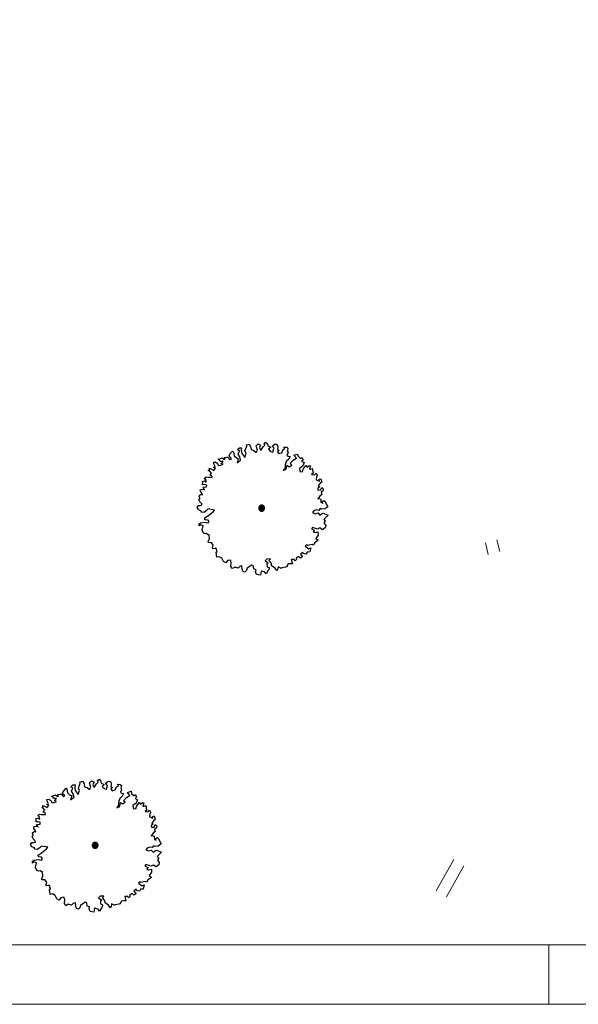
# Model space of a CAD drawing. Header units: metres. Extents: x -5203299 to 2078834, y 245743 to 5816291.
# Tile 206 of 256: x 366736 to 366759, y 5813913 to 5813954. Entities that reach past the tile are written whole.
import ezdxf

# ---------------------------------------------------------------- set-up
doc = ezdxf.new("R2010")
doc.units = ezdxf.units.M
doc.header["$LTSCALE"] = 0.5
doc.linetypes.add('ISO-02 Strichlinie', pattern=[3.81, 3.048, -0.762])
doc.layers.add('30 -34 Innenwände- 4 Türen_Fenster', color=7, linetype='Continuous', lineweight=15, true_color=0x9955ff)
for name, color, linetype, lineweight in [('70 -74 Zeichnungsblatt- 4 Plankopf Linie', 7, 'Continuous', 13), ('CS_XREF_Straßenpl-Ausstattung_Muldenzuläufe', 7, 'Continuous', 9), ('CS_XREF_Straßenpl-Bäume', 7, 'Continuous', 25)]:
    doc.layers.add(name, color=color, linetype=linetype, lineweight=lineweight)

# ---------------------------------------------------------------- blocks, each defined once
blk = doc.blocks.new('Gruppe-49')
at = {"layer": 'CS_XREF_Straßenpl-Bäume', "linetype": 'Continuous', "lineweight": 0}
blk.add_hatch(color=7, dxfattribs=at).paths.add_polyline_path([(366739.014, 5813919.138), (366739.009, 5813919.127), (366739.002, 5813919.117), (366738.995, 5813919.108), (366738.986, 5813919.099), (366738.977, 5813919.091), (366738.967, 5813919.084), (366738.956, 5813919.078), (366738.945, 5813919.073), (366738.934, 5813919.07), (366738.922, 5813919.067), (366738.91, 5813919.066), (366738.898, 5813919.066), (366738.886, 5813919.067), (366738.874, 5813919.069), (366738.862, 5813919.072), (366738.851, 5813919.076), (366738.84, 5813919.082), (366738.83, 5813919.088), (366738.821, 5813919.096), (366738.812, 5813919.104), (366738.804, 5813919.114), (366738.797, 5813919.123), (366738.792, 5813919.134), (366738.787, 5813919.145), (366738.783, 5813919.157), (366738.78, 5813919.168), (366738.779, 5813919.18), (366738.779, 5813919.192), (366738.78, 5813919.205), (366738.782, 5813919.216), (366738.785, 5813919.228), (366738.79, 5813919.239), (366738.795, 5813919.25), (366738.802, 5813919.26), (366738.809, 5813919.27), (366738.818, 5813919.278), (366738.827, 5813919.286), (366738.837, 5813919.293), (366738.847, 5813919.299), (366738.858, 5813919.304), (366738.87, 5813919.307), (366738.882, 5813919.31), (366738.894, 5813919.311), (366738.906, 5813919.312), (366738.918, 5813919.311), (366738.93, 5813919.309), (366738.941, 5813919.305), (366738.953, 5813919.301), (366738.963, 5813919.295), (366738.973, 5813919.289), (366738.983, 5813919.281), (366738.992, 5813919.273), (366738.999, 5813919.264), (366739.006, 5813919.254), (366739.012, 5813919.243), (366739.017, 5813919.232), (366739.021, 5813919.221), (366739.023, 5813919.209), (366739.025, 5813919.197), (366739.025, 5813919.185), (366739.024, 5813919.173), (366739.022, 5813919.161), (366739.019, 5813919.149)])
at = {"layer": 'CS_XREF_Straßenpl-Bäume'}
for p, q in [((366737.886, 5813921.651), (366737.972, 5813921.722)), ((366737.965, 5813921.586), (366737.886, 5813921.651)), ((366737.972, 5813921.722), (366738.059, 5813921.725)), ((366738.059, 5813921.725), (366738.043, 5813921.608)), ((366738.043, 5813921.608), (366738.067, 5813921.49)), ((366738.199, 5813921.593), (366738.272, 5813921.8)), ((366738.259, 5813921.847), (366738.376, 5813921.882)), ((366738.272, 5813921.8), (366738.259, 5813921.847)), ((366738.376, 5813921.882), (366738.437, 5813921.777)), ((366738.437, 5813921.777), (366738.461, 5813921.65)), ((366738.461, 5813921.65), (366738.57, 5813921.615)), ((366738.57, 5813921.615), (366738.671, 5813921.53)), ((366738.67, 5813921.813), (366738.755, 5813921.895)), ((366738.727, 5813921.631), (366738.67, 5813921.813)), ((366738.671, 5813921.53), (366738.727, 5813921.631)), ((366738.755, 5813921.895), (366738.856, 5813921.839)), ((366738.856, 5813921.839), (366738.811, 5813921.742)), ((366738.811, 5813921.742), (366738.864, 5813921.616)), ((366738.864, 5813921.616), (366738.966, 5813921.764)), ((366738.966, 5813921.764), (366739.032, 5813921.837)), ((366739.001, 5813921.904), (366739.067, 5813921.965)), ((366739.032, 5813921.837), (366739.001, 5813921.904)), ((366739.067, 5813921.965), (366739.146, 5813921.889)), ((366739.146, 5813921.889), (366739.16, 5813921.801)), ((366739.16, 5813921.801), (366739.278, 5813921.746)), ((366739.278, 5813921.746), (366739.193, 5813921.664)), ((366739.193, 5813921.664), (366739.276, 5813921.571)), ((366739.344, 5813921.796), (366739.469, 5813921.888)), ((366739.418, 5813921.703), (366739.344, 5813921.796)), ((366739.373, 5813921.546), (366739.415, 5813921.699)), ((366739.415, 5813921.699), (366739.418, 5813921.703)), ((366739.469, 5813921.888), (366739.558, 5813921.855)), ((366739.558, 5813921.855), (366739.573, 5813921.748)), ((366739.573, 5813921.748), (366739.564, 5813921.66)), ((366739.564, 5813921.66), (366739.637, 5813921.611)), ((366739.637, 5813921.611), (366739.568, 5813921.561)), ((366739.744, 5813921.519), (366739.8, 5813921.648)), ((366739.8, 5813921.648), (366739.878, 5813921.679)), ((366739.878, 5813921.679), (366739.835, 5813921.756)), ((366739.835, 5813921.756), (366739.952, 5813921.749)), ((366739.952, 5813921.749), (366740.004, 5813921.703)), ((366740.004, 5813921.703), (366739.988, 5813921.603)), ((366739.988, 5813921.603), (366740.011, 5813921.516)), ((366737.068, 5813921.241), (366737.174, 5813921.276)), ((366737.128, 5813921.223), (366737.068, 5813921.241)), ((366737.159, 5813921.148), (366737.128, 5813921.223)), ((366737.174, 5813921.276), (366737.244, 5813921.306)), ((366737.244, 5813921.306), (366737.303, 5813921.249)), ((366737.303, 5813921.249), (366737.362, 5813921.243)), ((366737.331, 5813921.318), (366737.427, 5813921.332)), ((366737.362, 5813921.243), (366737.331, 5813921.318)), ((366737.427, 5813921.332), (366737.487, 5813921.334)), ((366737.487, 5813921.334), (366737.528, 5813921.276)), ((366737.528, 5813921.276), (366737.578, 5813921.23)), ((366737.533, 5813921.395), (366737.597, 5813921.494)), ((366737.574, 5813921.337), (366737.533, 5813921.395)), ((366737.636, 5813921.28), (366737.574, 5813921.337)), ((366737.578, 5813921.23), (366737.636, 5813921.28)), ((366737.597, 5813921.494), (366737.682, 5813921.584)), ((366737.682, 5813921.584), (366737.714, 5813921.546)), ((366737.714, 5813921.546), (366737.739, 5813921.391)), ((366737.739, 5813921.391), (366737.83, 5813921.315)), ((366737.83, 5813921.315), (366737.919, 5813921.261)), ((366737.919, 5813921.261), (366737.865, 5813921.093)), ((366737.865, 5813921.093), (366738.017, 5813921.205)), ((366737.913, 5813921.456), (366737.965, 5813921.586)), ((366737.984, 5813921.351), (366737.913, 5813921.456)), ((366738.017, 5813921.205), (366737.984, 5813921.351)), ((366738.067, 5813921.49), (366738.189, 5813921.319)), ((366738.189, 5813921.319), (366738.242, 5813921.496)), ((366738.242, 5813921.496), (366738.199, 5813921.593)), ((366739.276, 5813921.571), (366739.373, 5813921.546)), ((366739.568, 5813921.561), (366739.621, 5813921.483)), ((366739.621, 5813921.483), (366739.744, 5813921.519)), ((366740.039, 5813921.254), (366739.935, 5813921.154)), ((366740.011, 5813921.516), (366739.963, 5813921.418)), ((366739.963, 5813921.418), (366740.016, 5813921.372)), ((366740.016, 5813921.372), (366740.092, 5813921.363)), ((366740.092, 5813921.363), (366740.039, 5813921.254)), ((366740.094, 5813921.061), (366740.225, 5813921.201)), ((366740.225, 5813921.201), (366740.358, 5813921.285)), ((366740.258, 5813921.409), (366740.412, 5813921.462)), ((366740.358, 5813921.285), (366740.258, 5813921.409)), ((366740.412, 5813921.462), (366740.435, 5813921.367)), ((366740.435, 5813921.367), (366740.537, 5813921.271)), ((366740.537, 5813921.271), (366740.592, 5813921.321)), ((366740.646, 5813921.215), (366740.578, 5813921.156)), ((366740.592, 5813921.321), (366740.646, 5813921.215)), ((366736.657, 5813920.769), (366736.712, 5813920.799)), ((366736.712, 5813920.799), (366736.71, 5813920.867)), ((366736.71, 5813920.867), (366736.799, 5813920.822)), ((366736.799, 5813920.822), (366736.888, 5813920.777)), ((366736.876, 5813920.904), (366736.943, 5813920.934)), ((366736.956, 5813920.867), (366736.876, 5813920.904)), ((366736.877, 5813921.107), (366736.964, 5813921.13)), ((366736.9, 5813921.02), (366736.877, 5813921.107)), ((366736.888, 5813920.777), (366736.956, 5813920.867)), ((366736.943, 5813920.934), (366736.9, 5813921.02)), ((366736.964, 5813921.13), (366737.046, 5813921.065)), ((366737.046, 5813921.065), (366737.088, 5813920.987)), ((366737.088, 5813920.987), (366737.176, 5813920.99)), ((366737.278, 5813921.152), (366737.159, 5813921.148)), ((366737.176, 5813920.99), (366737.282, 5813921.033)), ((366737.201, 5813921.07), (366737.278, 5813921.152)), ((366737.282, 5813921.033), (366737.201, 5813921.07)), ((366739.885, 5813920.878), (366739.81, 5813920.768)), ((366739.81, 5813920.768), (366739.935, 5813920.821)), ((366739.889, 5813921.006), (366739.885, 5813920.878)), ((366739.935, 5813921.154), (366739.889, 5813921.006)), ((366739.935, 5813920.821), (366739.969, 5813920.989)), ((366739.969, 5813920.989), (366740.05, 5813920.932)), ((366740.05, 5813920.932), (366740.164, 5813920.995)), ((366740.164, 5813920.995), (366740.094, 5813921.061)), ((366740.624, 5813920.963), (366740.491, 5813920.859)), ((366740.491, 5813920.859), (366740.504, 5813920.732)), ((366740.578, 5813921.156), (366740.679, 5813921.1)), ((366740.612, 5813920.716), (366740.64, 5813920.825)), ((366740.679, 5813921.1), (366740.624, 5813920.963)), ((366740.64, 5813920.825), (366740.75, 5813920.987)), ((366740.75, 5813920.987), (366740.812, 5813920.918)), ((366740.812, 5813920.918), (366740.898, 5813920.981)), ((366740.898, 5813920.981), (366740.946, 5813920.962)), ((366740.946, 5813920.962), (366740.911, 5813920.834)), ((366740.911, 5813920.834), (366740.971, 5813920.827)), ((366740.971, 5813920.827), (366741.038, 5813920.858)), ((366741.038, 5813920.858), (366741.04, 5813920.79)), ((366741.04, 5813920.79), (366741.043, 5813920.711)), ((366736.489, 5813920.441), (366736.567, 5813920.503)), ((366736.571, 5813920.364), (366736.489, 5813920.441)), ((366736.567, 5813920.503), (366736.646, 5813920.486)), ((366736.574, 5813920.288), (366736.571, 5813920.364)), ((366736.646, 5813920.486), (366736.723, 5813920.488)), ((366736.725, 5813920.743), (366736.657, 5813920.769)), ((366736.719, 5813920.584), (366736.796, 5813920.658)), ((366736.8, 5813920.55), (366736.719, 5813920.584)), ((366736.723, 5813920.488), (366736.822, 5813920.48)), ((366736.796, 5813920.658), (366736.725, 5813920.743)), ((366736.822, 5813920.48), (366736.8, 5813920.55)), ((366740.504, 5813920.732), (366740.612, 5813920.716)), ((366741.084, 5813920.676), (366740.998, 5813920.605)), ((366740.998, 5813920.605), (366741.126, 5813920.589)), ((366741.043, 5813920.711), (366741.084, 5813920.676)), ((366741.126, 5813920.589), (366741.192, 5813920.659)), ((366741.197, 5813920.513), (366741.19, 5813920.385)), ((366741.19, 5813920.385), (366741.33, 5813920.33)), ((366741.192, 5813920.659), (366741.243, 5813920.554)), ((366741.243, 5813920.554), (366741.197, 5813920.513)), ((366741.316, 5813920.401), (366741.387, 5813920.42)), ((366741.33, 5813920.33), (366741.316, 5813920.401)), ((366741.387, 5813920.42), (366741.428, 5813920.277)), ((366736.322, 5813919.965), (366736.409, 5813919.988)), ((366736.332, 5813919.898), (366736.322, 5813919.965)), ((366736.406, 5813920.31), (366736.493, 5813920.333)), ((366736.427, 5813920.283), (366736.406, 5813920.31)), ((366736.409, 5813919.988), (366736.506, 5813919.963)), ((366736.422, 5813920.175), (366736.427, 5813920.283)), ((366736.498, 5813920.178), (366736.422, 5813920.175)), ((366736.445, 5813920.069), (366736.589, 5813920.082)), ((366736.506, 5813919.963), (366736.445, 5813920.069)), ((366736.493, 5813920.333), (366736.574, 5813920.288)), ((366736.598, 5813920.161), (366736.498, 5813920.178)), ((366736.589, 5813920.082), (366736.598, 5813920.161)), ((366741.339, 5813920.079), (366741.253, 5813920.025)), ((366741.253, 5813920.025), (366741.264, 5813919.949)), ((366741.264, 5813919.949), (366741.383, 5813919.953)), ((366741.362, 5813920.235), (366741.278, 5813920.125)), ((366741.278, 5813920.125), (366741.339, 5813920.079)), ((366741.428, 5813920.277), (366741.362, 5813920.235)), ((366741.383, 5813919.953), (366741.427, 5813920.062)), ((366741.427, 5813920.062), (366741.488, 5813920.005)), ((366741.488, 5813920.005), (366741.48, 5813919.917)), ((366736.256, 5813919.573), (366736.303, 5813919.594)), ((366736.299, 5813919.458), (366736.256, 5813919.573)), ((366736.263, 5813919.7), (366736.337, 5813919.762)), ((366736.301, 5813919.642), (366736.263, 5813919.7)), ((366736.303, 5813919.594), (366736.301, 5813919.642)), ((366736.404, 5813919.793), (366736.332, 5813919.898)), ((366736.337, 5813919.762), (366736.416, 5813919.753)), ((366736.416, 5813919.753), (366736.404, 5813919.793)), ((366741.34, 5813919.697), (366741.256, 5813919.587)), ((366741.256, 5813919.587), (366741.284, 5813919.599)), ((366741.284, 5813919.599), (366741.384, 5813919.571)), ((366741.426, 5813919.768), (366741.34, 5813919.697)), ((366741.384, 5813919.571), (366741.389, 5813919.435)), ((366741.48, 5813919.917), (366741.394, 5813919.854)), ((366741.394, 5813919.854), (366741.426, 5813919.768)), ((366736.191, 5813919.22), (366736.245, 5813919.301)), ((366736.243, 5813919.122), (366736.191, 5813919.22)), ((366736.36, 5813919.078), (366736.243, 5813919.122)), ((366736.245, 5813919.301), (366736.313, 5813919.303)), ((366736.39, 5813919.373), (366736.299, 5813919.458)), ((366736.313, 5813919.303), (366736.391, 5813919.325)), ((366736.391, 5813919.325), (366736.39, 5813919.373)), ((366736.652, 5813919.156), (366736.575, 5813919.077)), ((366736.917, 5813919.108), (366736.652, 5813919.156)), ((366741.358, 5813919.171), (366741.304, 5813919.09)), ((366741.419, 5813919.142), (366741.358, 5813919.171)), ((366741.389, 5813919.435), (366741.469, 5813919.399)), ((366741.554, 5813919.158), (366741.419, 5813919.142)), ((366741.447, 5813919.466), (366741.513, 5813919.516)), ((366741.469, 5813919.399), (366741.447, 5813919.466)), ((366741.513, 5813919.516), (366741.554, 5813919.489)), ((366741.554, 5813919.489), (366741.678, 5813919.25)), ((366741.678, 5813919.25), (366741.554, 5813919.158)), ((366736.354, 5813919.021), (366736.36, 5813919.078)), ((366736.47, 5813919.014), (366736.354, 5813919.021)), ((366736.575, 5813919.077), (366736.47, 5813919.014)), ((366736.509, 5813918.781), (366736.631, 5813918.853)), ((366736.52, 5813918.705), (366736.509, 5813918.781)), ((366736.656, 5813918.689), (366736.52, 5813918.705)), ((366736.631, 5813918.853), (366736.86, 5813919.039)), ((366736.86, 5813919.039), (366736.917, 5813919.108)), ((366741.09, 5813919.075), (366741.033, 5813919.002)), ((366741.033, 5813919.002), (366741.142, 5813918.957)), ((366741.185, 5813919.115), (366741.09, 5813919.075)), ((366741.142, 5813918.957), (366741.257, 5813918.99)), ((366741.304, 5813919.09), (366741.185, 5813919.115)), ((366741.257, 5813918.99), (366741.339, 5813918.896)), ((366741.339, 5813918.896), (366741.397, 5813918.938)), ((366741.397, 5813918.938), (366741.483, 5813918.98)), ((366741.483, 5813918.98), (366741.69, 5813918.897)), ((366741.597, 5813918.798), (366741.512, 5813918.715)), ((366741.512, 5813918.715), (366741.571, 5813918.65)), ((366741.69, 5813918.897), (366741.597, 5813918.798)), ((366736.271, 5813918.529), (366736.338, 5813918.571)), ((366736.274, 5813918.442), (366736.271, 5813918.529)), ((366736.332, 5813918.492), (366736.274, 5813918.442)), ((366736.441, 5813918.447), (366736.332, 5813918.492)), ((366736.338, 5813918.571), (366736.515, 5813918.597)), ((366736.399, 5813918.259), (366736.441, 5813918.447)), ((366736.515, 5813918.597), (366736.652, 5813918.57)), ((366736.652, 5813918.57), (366736.698, 5813918.631)), ((366736.698, 5813918.631), (366736.656, 5813918.689)), ((366741.034, 5813918.377), (366740.988, 5813918.319)), ((366740.988, 5813918.319), (366741.126, 5813918.255)), ((366741.123, 5813918.351), (366741.034, 5813918.377)), ((366741.243, 5813918.307), (366741.123, 5813918.351)), ((366741.349, 5813918.359), (366741.243, 5813918.307)), ((366741.459, 5813918.284), (366741.349, 5813918.359)), ((366741.572, 5813918.367), (366741.459, 5813918.284)), ((366741.571, 5813918.65), (366741.517, 5813918.58)), ((366741.517, 5813918.58), (366741.597, 5813918.467)), ((366741.597, 5813918.467), (366741.572, 5813918.367)), ((366736.46, 5813918.134), (366736.399, 5813918.259)), ((366736.54, 5813918.108), (366736.46, 5813918.134)), ((366736.588, 5813918.118), (366736.54, 5813918.108)), ((366736.657, 5813918.073), (366736.588, 5813918.118)), ((366736.689, 5813918.074), (366736.657, 5813918.073)), ((366736.658, 5813917.801), (366736.703, 5813917.899)), ((366736.703, 5813917.899), (366736.689, 5813918.074)), ((366741.126, 5813918.255), (366741.069, 5813918.194)), ((366741.069, 5813918.194), (366741.14, 5813918.165)), ((366741.14, 5813918.165), (366741.264, 5813918.189)), ((366741.269, 5813918.054), (366741.177, 5813917.915)), ((366741.177, 5813917.915), (366741.276, 5813917.839)), ((366741.264, 5813918.189), (366741.269, 5813918.054)), ((366736.66, 5813917.742), (366736.658, 5813917.801)), ((366736.76, 5813917.734), (366736.66, 5813917.742)), ((366736.796, 5813917.746), (366736.76, 5813917.734)), ((366736.868, 5813917.63), (366736.796, 5813917.746)), ((366736.835, 5813917.521), (366736.868, 5813917.63)), ((366736.835, 5813917.513), (366736.835, 5813917.521)), ((366736.856, 5813917.485), (366736.835, 5813917.513)), ((366736.932, 5813917.496), (366736.856, 5813917.485)), ((366736.991, 5813917.498), (366736.932, 5813917.496)), ((366737.024, 5813917.352), (366736.991, 5813917.498)), ((366740.795, 5813917.656), (366740.729, 5813917.597)), ((366740.729, 5813917.597), (366740.88, 5813917.483)), ((366740.825, 5813917.628), (366740.795, 5813917.656)), ((366740.892, 5813917.642), (366740.825, 5813917.628)), ((366740.88, 5813917.483), (366740.967, 5813917.526)), ((366741.019, 5813917.663), (366740.892, 5813917.642)), ((366740.967, 5813917.526), (366740.922, 5813917.349)), ((366741.079, 5813917.637), (366741.019, 5813917.663)), ((366741.115, 5813917.737), (366741.079, 5813917.637)), ((366741.19, 5813917.777), (366741.115, 5813917.737)), ((366741.276, 5813917.839), (366741.19, 5813917.777)), ((366736.985, 5813917.343), (366737.024, 5813917.352)), ((366737.012, 5813917.128), (366736.985, 5813917.343)), ((366737.11, 5813917.152), (366737.012, 5813917.128)), ((366737.22, 5813917.087), (366737.11, 5813917.152)), ((366737.293, 5813916.943), (366737.22, 5813917.087)), ((366739.115, 5813917.053), (366739.041, 5813916.982)), ((366739.273, 5813917.058), (366739.115, 5813917.053)), ((366739.205, 5813916.988), (366739.273, 5813917.058)), ((366740.461, 5813917.166), (366740.345, 5813917.086)), ((366740.345, 5813917.086), (366740.358, 5813917.027)), ((366740.531, 5813917.092), (366740.461, 5813917.166)), ((366740.606, 5813917.151), (366740.531, 5813917.092)), ((366740.619, 5813917.347), (366740.534, 5813917.256)), ((366740.534, 5813917.256), (366740.605, 5813917.163)), ((366740.605, 5813917.163), (366740.606, 5813917.151)), ((366740.652, 5813917.28), (366740.619, 5813917.347)), ((366740.761, 5813917.256), (366740.652, 5813917.28)), ((366740.806, 5813917.345), (366740.761, 5813917.256)), ((366740.922, 5813917.349), (366740.806, 5813917.345)), ((366737.394, 5813916.887), (366737.293, 5813916.943)), ((366737.467, 5813916.988), (366737.394, 5813916.887)), ((366737.585, 5813917.012), (366737.467, 5813916.988)), ((366737.625, 5813916.906), (366737.585, 5813917.012)), ((366737.611, 5813916.739), (366737.625, 5813916.906)), ((366737.674, 5813916.653), (366737.611, 5813916.739)), ((366737.77, 5813916.716), (366737.674, 5813916.653)), ((366737.908, 5813916.669), (366737.77, 5813916.716)), ((366737.993, 5813916.76), (366737.908, 5813916.669)), ((366738.071, 5813916.774), (366737.993, 5813916.76)), ((366738.085, 5813916.619), (366738.071, 5813916.774)), ((366738.29, 5813916.663), (366738.262, 5813916.565)), ((366738.423, 5813916.755), (366738.29, 5813916.663)), ((366738.481, 5813916.796), (366738.423, 5813916.755)), ((366738.55, 5813916.779), (366738.481, 5813916.796)), ((366738.574, 5813916.635), (366738.55, 5813916.779)), ((366738.663, 5813916.599), (366738.574, 5813916.635)), ((366739.041, 5813916.982), (366739.18, 5813916.888)), ((366739.18, 5813916.888), (366739.122, 5813916.849)), ((366739.122, 5813916.849), (366739.126, 5813916.73)), ((366739.126, 5813916.73), (366739.215, 5813916.694)), ((366739.215, 5813916.694), (366739.201, 5813916.597)), ((366739.316, 5813916.864), (366739.205, 5813916.988)), ((366739.32, 5813916.768), (366739.316, 5813916.864)), ((366739.47, 5813916.674), (366739.32, 5813916.768)), ((366739.533, 5813916.569), (366739.47, 5813916.674)), ((366739.596, 5813916.727), (366739.571, 5813916.618)), ((366739.705, 5813916.674), (366739.596, 5813916.727)), ((366739.725, 5813916.655), (366739.705, 5813916.674)), ((366739.744, 5813916.684), (366739.725, 5813916.655)), ((366739.899, 5813916.717), (366739.744, 5813916.684)), ((366739.946, 5813916.73), (366739.899, 5813916.717)), ((366739.984, 5813916.791), (366739.946, 5813916.73)), ((366740.002, 5813916.848), (366739.984, 5813916.791)), ((366740.101, 5813916.851), (366740.002, 5813916.848)), ((366740.197, 5813916.855), (366740.101, 5813916.851)), ((366740.27, 5813917.032), (366740.143, 5813917.039)), ((366740.143, 5813917.039), (366740.197, 5813916.855)), ((366740.3, 5813916.977), (366740.27, 5813917.032)), ((366740.358, 5813917.027), (366740.3, 5813916.977)), ((366738.116, 5813916.532), (366738.085, 5813916.619)), ((366738.197, 5813916.504), (366738.116, 5813916.532)), ((366738.262, 5813916.565), (366738.197, 5813916.504)), ((366738.646, 5813916.53), (366738.663, 5813916.599)), ((366738.69, 5813916.404), (366738.646, 5813916.53)), ((366738.846, 5813916.379), (366738.69, 5813916.404)), ((366738.88, 5813916.547), (366738.846, 5813916.379)), ((366739.026, 5813916.512), (366738.88, 5813916.547)), ((366739.088, 5813916.426), (366739.026, 5813916.512)), ((366739.163, 5813916.556), (366739.088, 5813916.426)), ((366739.201, 5813916.597), (366739.163, 5813916.556)), ((366739.571, 5813916.618), (366739.533, 5813916.569))]:
    blk.add_line(p, q, dxfattribs=at)
blk.add_open_spline([(366738.779, 5813919.176), (366738.776, 5813919.209), (366738.803, 5813919.269), (366738.857, 5813919.308), (366738.922, 5813919.314), (366738.983, 5813919.287), (366739.021, 5813919.234), (366739.028, 5813919.168), (366739.001, 5813919.108), (366738.947, 5813919.069), (366738.881, 5813919.063), (366738.821, 5813919.09), (366738.783, 5813919.144), (366738.779, 5813919.176)], degree=2, dxfattribs=at)
blk = doc.blocks.new('Gruppe-50')
at = {"layer": 'CS_XREF_Straßenpl-Bäume', "linetype": 'Continuous', "lineweight": 0}
blk.add_hatch(color=7, dxfattribs=at).paths.add_polyline_path([(366746.01, 5813933.299), (366746.005, 5813933.288), (366745.998, 5813933.278), (366745.991, 5813933.269), (366745.983, 5813933.26), (366745.973, 5813933.252), (366745.963, 5813933.245), (366745.953, 5813933.239), (366745.942, 5813933.235), (366745.93, 5813933.231), (366745.918, 5813933.228), (366745.906, 5813933.227), (366745.894, 5813933.227), (366745.882, 5813933.228), (366745.87, 5813933.23), (366745.859, 5813933.233), (366745.848, 5813933.238), (366745.837, 5813933.243), (366745.827, 5813933.25), (366745.817, 5813933.257), (366745.809, 5813933.265), (366745.801, 5813933.275), (366745.794, 5813933.285), (366745.788, 5813933.295), (366745.783, 5813933.306), (366745.779, 5813933.318), (366745.777, 5813933.33), (366745.775, 5813933.342), (366745.775, 5813933.354), (366745.776, 5813933.366), (366745.778, 5813933.378), (366745.782, 5813933.389), (366745.786, 5813933.4), (366745.792, 5813933.411), (366745.798, 5813933.421), (366745.806, 5813933.431), (366745.814, 5813933.439), (366745.823, 5813933.447), (366745.833, 5813933.454), (366745.844, 5813933.46), (366745.855, 5813933.465), (366745.866, 5813933.469), (366745.878, 5813933.471), (366745.89, 5813933.473), (366745.902, 5813933.473), (366745.914, 5813933.472), (366745.926, 5813933.47), (366745.938, 5813933.466), (366745.949, 5813933.462), (366745.96, 5813933.456), (366745.97, 5813933.45), (366745.979, 5813933.442), (366745.988, 5813933.434), (366745.996, 5813933.425), (366746.003, 5813933.415), (366746.009, 5813933.404), (366746.013, 5813933.393), (366746.017, 5813933.382), (366746.02, 5813933.37), (366746.021, 5813933.358), (366746.021, 5813933.346), (366746.02, 5813933.334), (366746.018, 5813933.322), (366746.015, 5813933.31)])
at = {"layer": 'CS_XREF_Straßenpl-Bäume'}
for p, q in [((366745.998, 5813936.065), (366746.063, 5813936.126)), ((366746.063, 5813936.126), (366746.142, 5813936.05)), ((366744.594, 5813935.655), (366744.678, 5813935.746)), ((366744.678, 5813935.746), (366744.711, 5813935.707)), ((366744.711, 5813935.707), (366744.736, 5813935.552)), ((366744.883, 5813935.812), (366744.968, 5813935.883)), ((366744.961, 5813935.747), (366744.883, 5813935.812)), ((366744.909, 5813935.618), (366744.961, 5813935.747)), ((366744.968, 5813935.883), (366745.056, 5813935.886)), ((366745.056, 5813935.886), (366745.04, 5813935.769)), ((366745.04, 5813935.769), (366745.063, 5813935.651)), ((366745.196, 5813935.755), (366745.268, 5813935.961)), ((366745.239, 5813935.657), (366745.196, 5813935.755)), ((366745.255, 5813936.008), (366745.373, 5813936.044)), ((366745.268, 5813935.961), (366745.255, 5813936.008)), ((366745.373, 5813936.044), (366745.433, 5813935.938)), ((366745.433, 5813935.938), (366745.457, 5813935.812)), ((366745.457, 5813935.812), (366745.566, 5813935.776)), ((366745.566, 5813935.776), (366745.668, 5813935.691)), ((366745.667, 5813935.974), (366745.752, 5813936.056)), ((366745.724, 5813935.792), (366745.667, 5813935.974)), ((366745.668, 5813935.691), (366745.724, 5813935.792)), ((366745.752, 5813936.056), (366745.853, 5813936)), ((366745.853, 5813936), (366745.808, 5813935.903)), ((366745.808, 5813935.903), (366745.86, 5813935.777)), ((366745.86, 5813935.777), (366745.963, 5813935.925)), ((366745.963, 5813935.925), (366746.028, 5813935.998)), ((366746.028, 5813935.998), (366745.998, 5813936.065)), ((366746.142, 5813936.05), (366746.157, 5813935.963)), ((366746.157, 5813935.963), (366746.275, 5813935.907)), ((366746.275, 5813935.907), (366746.19, 5813935.825)), ((366746.19, 5813935.825), (366746.272, 5813935.732)), ((366746.272, 5813935.732), (366746.369, 5813935.707)), ((366746.341, 5813935.958), (366746.465, 5813936.049)), ((366746.415, 5813935.864), (366746.341, 5813935.958)), ((366746.369, 5813935.707), (366746.411, 5813935.86)), ((366746.411, 5813935.86), (366746.415, 5813935.864)), ((366746.465, 5813936.049), (366746.554, 5813936.016)), ((366746.554, 5813936.016), (366746.569, 5813935.909)), ((366746.569, 5813935.909), (366746.561, 5813935.821)), ((366746.561, 5813935.821), (366746.633, 5813935.772)), ((366746.633, 5813935.772), (366746.564, 5813935.722)), ((366746.564, 5813935.722), (366746.618, 5813935.644)), ((366746.618, 5813935.644), (366746.741, 5813935.68)), ((366746.741, 5813935.68), (366746.796, 5813935.809)), ((366746.796, 5813935.809), (366746.874, 5813935.84)), ((366746.874, 5813935.84), (366746.832, 5813935.918)), ((366746.832, 5813935.918), (366746.948, 5813935.91)), ((366746.948, 5813935.91), (366747.001, 5813935.864)), ((366747.007, 5813935.677), (366746.959, 5813935.58)), ((366747.001, 5813935.864), (366746.984, 5813935.764)), ((366746.984, 5813935.764), (366747.007, 5813935.677)), ((366743.874, 5813935.268), (366743.961, 5813935.291)), ((366743.896, 5813935.181), (366743.874, 5813935.268)), ((366743.961, 5813935.291), (366744.042, 5813935.226)), ((366744.064, 5813935.402), (366744.171, 5813935.437)), ((366744.124, 5813935.384), (366744.064, 5813935.402)), ((366744.155, 5813935.309), (366744.124, 5813935.384)), ((366744.274, 5813935.313), (366744.155, 5813935.309)), ((366744.171, 5813935.437), (366744.24, 5813935.468)), ((366744.197, 5813935.231), (366744.274, 5813935.313)), ((366744.24, 5813935.468), (366744.299, 5813935.41)), ((366744.299, 5813935.41), (366744.359, 5813935.404)), ((366744.328, 5813935.479), (366744.424, 5813935.494)), ((366744.359, 5813935.404), (366744.328, 5813935.479)), ((366744.424, 5813935.494), (366744.483, 5813935.496)), ((366744.483, 5813935.496), (366744.524, 5813935.438)), ((366744.524, 5813935.438), (366744.574, 5813935.391)), ((366744.529, 5813935.557), (366744.594, 5813935.655)), ((366744.571, 5813935.499), (366744.529, 5813935.557)), ((366744.632, 5813935.441), (366744.571, 5813935.499)), ((366744.574, 5813935.391), (366744.632, 5813935.441)), ((366744.736, 5813935.552), (366744.826, 5813935.476)), ((366744.826, 5813935.476), (366744.916, 5813935.423)), ((366744.916, 5813935.423), (366744.862, 5813935.254)), ((366744.862, 5813935.254), (366745.014, 5813935.367)), ((366744.98, 5813935.512), (366744.909, 5813935.618)), ((366745.014, 5813935.367), (366744.98, 5813935.512)), ((366745.063, 5813935.651), (366745.185, 5813935.48)), ((366745.185, 5813935.48), (366745.239, 5813935.657)), ((366746.932, 5813935.316), (366746.886, 5813935.167)), ((366747.036, 5813935.415), (366746.932, 5813935.316)), ((366746.959, 5813935.58), (366747.012, 5813935.533)), ((366747.012, 5813935.533), (366747.089, 5813935.525)), ((366747.089, 5813935.525), (366747.036, 5813935.415)), ((366747.09, 5813935.222), (366747.221, 5813935.362)), ((366747.221, 5813935.362), (366747.354, 5813935.446)), ((366747.254, 5813935.57), (366747.408, 5813935.623)), ((366747.354, 5813935.446), (366747.254, 5813935.57)), ((366747.408, 5813935.623), (366747.431, 5813935.528)), ((366747.431, 5813935.528), (366747.533, 5813935.432)), ((366747.533, 5813935.432), (366747.588, 5813935.482)), ((366747.643, 5813935.376), (366747.574, 5813935.318)), ((366747.574, 5813935.318), (366747.675, 5813935.262)), ((366747.588, 5813935.482), (366747.643, 5813935.376)), ((366747.675, 5813935.262), (366747.62, 5813935.124)), ((366743.653, 5813934.93), (366743.709, 5813934.96)), ((366743.722, 5813934.904), (366743.653, 5813934.93)), ((366743.709, 5813934.96), (366743.706, 5813935.028)), ((366743.706, 5813935.028), (366743.796, 5813934.983)), ((366743.793, 5813934.819), (366743.722, 5813934.904)), ((366743.796, 5813934.983), (366743.885, 5813934.938)), ((366743.872, 5813935.065), (366743.939, 5813935.095)), ((366743.952, 5813935.028), (366743.872, 5813935.065)), ((366743.885, 5813934.938), (366743.952, 5813935.028)), ((366743.939, 5813935.095), (366743.896, 5813935.181)), ((366744.042, 5813935.226), (366744.084, 5813935.148)), ((366744.084, 5813935.148), (366744.172, 5813935.151)), ((366744.172, 5813935.151), (366744.278, 5813935.194)), ((366744.278, 5813935.194), (366744.197, 5813935.231)), ((366746.881, 5813935.039), (366746.806, 5813934.929)), ((366746.806, 5813934.929), (366746.932, 5813934.982)), ((366746.886, 5813935.167), (366746.881, 5813935.039)), ((366746.932, 5813934.982), (366746.965, 5813935.15)), ((366746.965, 5813935.15), (366747.047, 5813935.093)), ((366747.047, 5813935.093), (366747.161, 5813935.156)), ((366747.161, 5813935.156), (366747.09, 5813935.222)), ((366747.62, 5813935.124), (366747.488, 5813935.02)), ((366747.488, 5813935.02), (366747.501, 5813934.893)), ((366747.501, 5813934.893), (366747.609, 5813934.877)), ((366747.609, 5813934.877), (366747.636, 5813934.986)), ((366747.636, 5813934.986), (366747.747, 5813935.148)), ((366747.747, 5813935.148), (366747.808, 5813935.079)), ((366747.808, 5813935.079), (366747.894, 5813935.142)), ((366747.894, 5813935.142), (366747.943, 5813935.124)), ((366747.943, 5813935.124), (366747.908, 5813934.995)), ((366747.908, 5813934.995), (366747.967, 5813934.989)), ((366747.967, 5813934.989), (366748.034, 5813935.019)), ((366748.08, 5813934.837), (366747.995, 5813934.766)), ((366748.034, 5813935.019), (366748.036, 5813934.951)), ((366748.036, 5813934.951), (366748.039, 5813934.872)), ((366748.039, 5813934.872), (366748.08, 5813934.837)), ((366743.402, 5813934.472), (366743.489, 5813934.494)), ((366743.423, 5813934.444), (366743.402, 5813934.472)), ((366743.418, 5813934.336), (366743.423, 5813934.444)), ((366743.486, 5813934.602), (366743.563, 5813934.664)), ((366743.568, 5813934.525), (366743.486, 5813934.602)), ((366743.489, 5813934.494), (366743.57, 5813934.449)), ((366743.563, 5813934.664), (366743.643, 5813934.647)), ((366743.57, 5813934.449), (366743.568, 5813934.525)), ((366743.643, 5813934.647), (366743.719, 5813934.649)), ((366743.716, 5813934.745), (366743.793, 5813934.819)), ((366743.796, 5813934.711), (366743.716, 5813934.745)), ((366743.719, 5813934.649), (366743.818, 5813934.641)), ((366743.818, 5813934.641), (366743.796, 5813934.711)), ((366747.995, 5813934.766), (366748.122, 5813934.75)), ((366748.122, 5813934.75), (366748.188, 5813934.821)), ((366748.193, 5813934.674), (366748.186, 5813934.546)), ((366748.186, 5813934.546), (366748.327, 5813934.491)), ((366748.188, 5813934.821), (366748.24, 5813934.715)), ((366748.24, 5813934.715), (366748.193, 5813934.674)), ((366748.313, 5813934.562), (366748.383, 5813934.581)), ((366748.327, 5813934.491), (366748.313, 5813934.562)), ((366748.425, 5813934.438), (366748.358, 5813934.396)), ((366748.383, 5813934.581), (366748.425, 5813934.438)), ((366743.318, 5813934.126), (366743.405, 5813934.149)), ((366743.329, 5813934.059), (366743.318, 5813934.126)), ((366743.4, 5813933.954), (366743.329, 5813934.059)), ((366743.405, 5813934.149), (366743.502, 5813934.124)), ((366743.495, 5813934.339), (366743.418, 5813934.336)), ((366743.442, 5813934.23), (366743.586, 5813934.243)), ((366743.502, 5813934.124), (366743.442, 5813934.23)), ((366743.594, 5813934.323), (366743.495, 5813934.339)), ((366743.586, 5813934.243), (366743.594, 5813934.323)), ((366748.335, 5813934.24), (366748.249, 5813934.186)), ((366748.249, 5813934.186), (366748.26, 5813934.11)), ((366748.26, 5813934.11), (366748.379, 5813934.114)), ((366748.358, 5813934.396), (366748.274, 5813934.286)), ((366748.274, 5813934.286), (366748.335, 5813934.24)), ((366748.379, 5813934.114), (366748.423, 5813934.223)), ((366748.476, 5813934.078), (366748.391, 5813934.016)), ((366748.391, 5813934.016), (366748.422, 5813933.929)), ((366748.423, 5813934.223), (366748.485, 5813934.166)), ((366748.485, 5813934.166), (366748.476, 5813934.078)), ((366743.252, 5813933.734), (366743.299, 5813933.755)), ((366743.296, 5813933.619), (366743.252, 5813933.734)), ((366743.259, 5813933.861), (366743.333, 5813933.923)), ((366743.298, 5813933.803), (366743.259, 5813933.861)), ((366743.386, 5813933.535), (366743.296, 5813933.619)), ((366743.299, 5813933.755), (366743.298, 5813933.803)), ((366743.333, 5813933.923), (366743.413, 5813933.915)), ((366743.413, 5813933.915), (366743.4, 5813933.954)), ((366748.337, 5813933.858), (366748.253, 5813933.748)), ((366748.253, 5813933.748), (366748.28, 5813933.76)), ((366748.28, 5813933.76), (366748.381, 5813933.732)), ((366748.422, 5813933.929), (366748.337, 5813933.858)), ((366748.381, 5813933.732), (366748.385, 5813933.597)), ((366748.385, 5813933.597), (366748.466, 5813933.56)), ((366748.444, 5813933.627), (366748.51, 5813933.677)), ((366748.466, 5813933.56), (366748.444, 5813933.627)), ((366748.51, 5813933.677), (366748.55, 5813933.65)), ((366748.55, 5813933.65), (366748.674, 5813933.411)), ((366743.188, 5813933.381), (366743.241, 5813933.462)), ((366743.239, 5813933.283), (366743.188, 5813933.381)), ((366743.357, 5813933.239), (366743.239, 5813933.283)), ((366743.241, 5813933.462), (366743.309, 5813933.464)), ((366743.309, 5813933.464), (366743.388, 5813933.487)), ((366743.35, 5813933.183), (366743.357, 5813933.239)), ((366743.466, 5813933.175), (366743.35, 5813933.183)), ((366743.388, 5813933.487), (366743.386, 5813933.535)), ((366743.572, 5813933.238), (366743.466, 5813933.175)), ((366743.648, 5813933.317), (366743.572, 5813933.238)), ((366743.627, 5813933.014), (366743.856, 5813933.2)), ((366743.913, 5813933.27), (366743.648, 5813933.317)), ((366743.856, 5813933.2), (366743.913, 5813933.27)), ((366748.086, 5813933.236), (366748.029, 5813933.163)), ((366748.181, 5813933.276), (366748.086, 5813933.236)), ((366748.301, 5813933.251), (366748.181, 5813933.276)), ((366748.354, 5813933.332), (366748.301, 5813933.251)), ((366748.415, 5813933.303), (366748.354, 5813933.332)), ((366748.55, 5813933.319), (366748.415, 5813933.303)), ((366748.674, 5813933.411), (366748.55, 5813933.319)), ((366743.505, 5813932.942), (366743.627, 5813933.014)), ((366743.516, 5813932.866), (366743.505, 5813932.942)), ((366743.653, 5813932.851), (366743.516, 5813932.866)), ((366743.648, 5813932.732), (366743.694, 5813932.793)), ((366743.694, 5813932.793), (366743.653, 5813932.851)), ((366748.029, 5813933.163), (366748.138, 5813933.119)), ((366748.138, 5813933.119), (366748.253, 5813933.151)), ((366748.253, 5813933.151), (366748.336, 5813933.057)), ((366748.336, 5813933.057), (366748.394, 5813933.099)), ((366748.394, 5813933.099), (366748.48, 5813933.142)), ((366748.48, 5813933.142), (366748.686, 5813933.058)), ((366748.594, 5813932.959), (366748.509, 5813932.877)), ((366748.509, 5813932.877), (366748.567, 5813932.811)), ((366748.567, 5813932.811), (366748.513, 5813932.741)), ((366748.686, 5813933.058), (366748.594, 5813932.959)), ((366743.268, 5813932.69), (366743.334, 5813932.732)), ((366743.271, 5813932.603), (366743.268, 5813932.69)), ((366743.328, 5813932.653), (366743.271, 5813932.603)), ((366743.437, 5813932.608), (366743.328, 5813932.653)), ((366743.334, 5813932.732), (366743.512, 5813932.758)), ((366743.396, 5813932.42), (366743.437, 5813932.608)), ((366743.456, 5813932.295), (366743.396, 5813932.42)), ((366743.512, 5813932.758), (366743.648, 5813932.732)), ((366748.03, 5813932.538), (366747.984, 5813932.48)), ((366747.984, 5813932.48), (366748.122, 5813932.416)), ((366748.119, 5813932.513), (366748.03, 5813932.538)), ((366748.122, 5813932.416), (366748.065, 5813932.355)), ((366748.065, 5813932.355), (366748.137, 5813932.326)), ((366748.239, 5813932.469), (366748.119, 5813932.513)), ((366748.345, 5813932.52), (366748.239, 5813932.469)), ((366748.455, 5813932.445), (366748.345, 5813932.52)), ((366748.569, 5813932.528), (366748.455, 5813932.445)), ((366748.513, 5813932.741), (366748.593, 5813932.628)), ((366748.593, 5813932.628), (366748.569, 5813932.528)), ((366743.537, 5813932.269), (366743.456, 5813932.295)), ((366743.584, 5813932.28), (366743.537, 5813932.269)), ((366743.654, 5813932.234), (366743.584, 5813932.28)), ((366743.685, 5813932.235), (366743.654, 5813932.234)), ((366743.655, 5813931.962), (366743.699, 5813932.06)), ((366743.657, 5813931.903), (366743.655, 5813931.962)), ((366743.699, 5813932.06), (366743.685, 5813932.235)), ((366748.137, 5813932.326), (366748.26, 5813932.35)), ((366748.265, 5813932.215), (366748.174, 5813932.076)), ((366748.174, 5813932.076), (366748.272, 5813932)), ((366748.272, 5813932), (366748.187, 5813931.938)), ((366748.26, 5813932.35), (366748.265, 5813932.215)), ((366743.756, 5813931.895), (366743.657, 5813931.903)), ((366743.792, 5813931.907), (366743.756, 5813931.895)), ((366743.864, 5813931.791), (366743.792, 5813931.907)), ((366743.831, 5813931.682), (366743.864, 5813931.791)), ((366743.831, 5813931.674), (366743.831, 5813931.682)), ((366743.852, 5813931.646), (366743.831, 5813931.674)), ((366743.928, 5813931.657), (366743.852, 5813931.646)), ((366743.987, 5813931.659), (366743.928, 5813931.657)), ((366744.021, 5813931.514), (366743.987, 5813931.659)), ((366747.792, 5813931.817), (366747.726, 5813931.758)), ((366747.726, 5813931.758), (366747.877, 5813931.644)), ((366747.821, 5813931.789), (366747.792, 5813931.817)), ((366747.888, 5813931.803), (366747.821, 5813931.789)), ((366747.877, 5813931.644), (366747.963, 5813931.687)), ((366748.015, 5813931.824), (366747.888, 5813931.803)), ((366747.963, 5813931.687), (366747.918, 5813931.51)), ((366748.075, 5813931.798), (366748.015, 5813931.824)), ((366748.112, 5813931.898), (366748.075, 5813931.798)), ((366748.187, 5813931.938), (366748.112, 5813931.898)), ((366743.981, 5813931.504), (366744.021, 5813931.514)), ((366744.009, 5813931.29), (366743.981, 5813931.504)), ((366744.107, 5813931.313), (366744.009, 5813931.29)), ((366744.217, 5813931.249), (366744.107, 5813931.313)), ((366744.289, 5813931.104), (366744.217, 5813931.249)), ((366744.463, 5813931.149), (366744.39, 5813931.048)), ((366744.581, 5813931.173), (366744.463, 5813931.149)), ((366744.622, 5813931.067), (366744.581, 5813931.173)), ((366746.111, 5813931.214), (366746.037, 5813931.143)), ((366746.037, 5813931.143), (366746.176, 5813931.049)), ((366746.269, 5813931.219), (366746.111, 5813931.214)), ((366746.201, 5813931.149), (366746.269, 5813931.219)), ((366746.313, 5813931.025), (366746.201, 5813931.149)), ((366747.267, 5813931.194), (366747.139, 5813931.201)), ((366747.139, 5813931.201), (366747.193, 5813931.016)), ((366747.297, 5813931.138), (366747.267, 5813931.194)), ((366747.355, 5813931.188), (366747.297, 5813931.138)), ((366747.457, 5813931.327), (366747.341, 5813931.247)), ((366747.341, 5813931.247), (366747.355, 5813931.188)), ((366747.528, 5813931.253), (366747.457, 5813931.327)), ((366747.602, 5813931.312), (366747.528, 5813931.253)), ((366747.615, 5813931.508), (366747.531, 5813931.418)), ((366747.531, 5813931.418), (366747.602, 5813931.324)), ((366747.602, 5813931.324), (366747.602, 5813931.312)), ((366747.649, 5813931.441), (366747.615, 5813931.508)), ((366747.757, 5813931.417), (366747.649, 5813931.441)), ((366747.802, 5813931.506), (366747.757, 5813931.417)), ((366747.918, 5813931.51), (366747.802, 5813931.506)), ((366744.39, 5813931.048), (366744.289, 5813931.104)), ((366744.608, 5813930.9), (366744.622, 5813931.067)), ((366744.67, 5813930.814), (366744.608, 5813930.9)), ((366744.767, 5813930.877), (366744.67, 5813930.814)), ((366744.904, 5813930.831), (366744.767, 5813930.877)), ((366744.989, 5813930.921), (366744.904, 5813930.831)), ((366745.068, 5813930.935), (366744.989, 5813930.921)), ((366745.081, 5813930.78), (366745.068, 5813930.935)), ((366745.113, 5813930.693), (366745.081, 5813930.78)), ((366745.259, 5813930.727), (366745.193, 5813930.665)), ((366745.287, 5813930.824), (366745.259, 5813930.727)), ((366745.419, 5813930.916), (366745.287, 5813930.824)), ((366745.477, 5813930.957), (366745.419, 5813930.916)), ((366745.546, 5813930.94), (366745.477, 5813930.957)), ((366745.571, 5813930.797), (366745.546, 5813930.94)), ((366745.66, 5813930.76), (366745.571, 5813930.797)), ((366745.642, 5813930.691), (366745.66, 5813930.76)), ((366745.876, 5813930.708), (366745.842, 5813930.54)), ((366746.022, 5813930.673), (366745.876, 5813930.708)), ((366746.159, 5813930.717), (366746.084, 5813930.588)), ((366746.176, 5813931.049), (366746.118, 5813931.01)), ((366746.118, 5813931.01), (366746.122, 5813930.892)), ((366746.122, 5813930.892), (366746.211, 5813930.855)), ((366746.197, 5813930.758), (366746.159, 5813930.717)), ((366746.211, 5813930.855), (366746.197, 5813930.758)), ((366746.316, 5813930.929), (366746.313, 5813931.025)), ((366746.466, 5813930.835), (366746.316, 5813930.929)), ((366746.529, 5813930.73), (366746.466, 5813930.835)), ((366746.567, 5813930.779), (366746.529, 5813930.73)), ((366746.592, 5813930.888), (366746.567, 5813930.779)), ((366746.701, 5813930.835), (366746.592, 5813930.888)), ((366746.722, 5813930.816), (366746.701, 5813930.835)), ((366746.741, 5813930.845), (366746.722, 5813930.816)), ((366746.895, 5813930.878), (366746.741, 5813930.845)), ((366746.943, 5813930.891), (366746.895, 5813930.878)), ((366746.98, 5813930.952), (366746.943, 5813930.891)), ((366746.998, 5813931.009), (366746.98, 5813930.952)), ((366747.097, 5813931.012), (366746.998, 5813931.009)), ((366747.193, 5813931.016), (366747.097, 5813931.012)), ((366745.193, 5813930.665), (366745.113, 5813930.693)), ((366745.686, 5813930.566), (366745.642, 5813930.691)), ((366745.842, 5813930.54), (366745.686, 5813930.566)), ((366746.084, 5813930.588), (366746.022, 5813930.673))]:
    blk.add_line(p, q, dxfattribs=at)
blk.add_open_spline([(366745.776, 5813933.338), (366745.772, 5813933.37), (366745.8, 5813933.43), (366745.853, 5813933.469), (366745.919, 5813933.476), (366745.979, 5813933.448), (366746.018, 5813933.395), (366746.024, 5813933.329), (366745.997, 5813933.269), (366745.943, 5813933.231), (366745.878, 5813933.224), (366745.818, 5813933.251), (366745.779, 5813933.305), (366745.776, 5813933.338)], degree=2, dxfattribs=at)
blk = doc.blocks.new('_25-01-10_187 KRA_CS_LP4_Außenanlagenplan (3D)')
at = {"layer": 'CS_XREF_Straßenpl-Ausstattung_Muldenzuläufe', "lineweight": 9}
for p, q in [((366755.777, 5813932.017), (366755.898, 5813931.532)), ((366755.294, 5813931.888), (366755.415, 5813931.403)), ((366753.226, 5813917.28), (366753.964, 5813918.586)), ((366753.656, 5813917.025), (366754.394, 5813918.332))]:
    blk.add_line(p, q, dxfattribs=at)
at = {"layer": 'CS_XREF_Straßenpl-Bäume'}
for name in ['Gruppe-50', 'Gruppe-49']:
    blk.add_blockref(name, (0, 0), dxfattribs=at)
blk = doc.blocks.new('Plankopf')
at = {"layer": '70 -74 Zeichnungsblatt- 4 Plankopf Linie', "color": 7, "linetype": 'ISO-02 Strichlinie', "lineweight": 5, "transparency": 33554687}
blk.add_line((0.4045, -0.4205), (0.4045, -0.4155), dxfattribs=at)
at = {"layer": '70 -74 Zeichnungsblatt- 4 Plankopf Linie', "transparency": 33554687, "flags": 128}
for points in [[(-0.5945, 0.4205), (0.5945, 0.4205), (0.5945, -0.4205), (-0.5945, -0.4205)], [(-0.5745, -0.4155), (-0.5745, 0.4155), (0.5895, 0.4155), (0.5895, -0.4155)]]:
    blk.add_lwpolyline(points, close=True, dxfattribs=at)
at = {"layer": '70 -74 Zeichnungsblatt- 4 Plankopf Linie', "color": 0, "flags": 1}
for tag in ['Auftraggeber', 'Auftraggeber_Zusatz_-1-', 'Auftraggeber_Zusatz_-2-', 'Approval', 'Approval', 'Approval', 'Approval', 'Approval', 'AR_Genehmigt_-_Datum', 'Auto_Generate_Page_Number', 'Auto_Total_Num_Sheets', 'Architekt', 'Architekt_Zusatz_-1-', 'Architekt_Zusatz_-2-', 'Approval', 'Teil', 'Total_Num_Sheets', 'Tragwerksplanung', 'Tragwerksplanung_Zusatz_-1-', 'Tragwerksplanung_Zusatz_-2-', 'TGA', 'TGA_Zusatz_-1-', 'TGA_Zusatz_-2-', 'Scale', 'Sheet_Number', 'Sheet_Title', 'Status', 'Zone', 'Zone', 'Zone', 'Zone', 'Zone', 'Zone', 'Geschäftszeichen', 'Current_Plot_Date', 'Gewerk', 'Landschaftsarchitekt', 'Landschaftsarchitekten_Zusatz-1-', 'Landschaftsarchitekten_Zusatz_-2-', 'Papiermaße', 'Number', 'Publish_Date', 'Number', 'Publish_Date', 'Number', 'Publish_Date', 'Number', 'Publish_Date', 'Number', 'Publish_Date', 'Planungsgrundlagen', 'Plot_Date_Format', 'BH_Genehmigt_-_Datum', 'Ebene', 'Page_Number', 'Plannummer_Fachplaner', 'File_Name', 'File_Name_Include_Path', 'Projektname_Zusatz', 'Project_Address', 'Höhe_üNHN', 'Leistungsphase', 'Number', 'Publish_Date', 'Recipients', 'Recipients', 'Recipients', 'Recipients', 'Recipients', 'Project_Date', 'Project_ID', 'Project_Name', 'Recipients', 'Date', 'Note', 'Date', 'Note', 'Date', 'Note', 'Date', 'Note', 'Date', 'Note', 'Format', 'Date', 'Date', 'Note']:
    blk.add_attdef(tag, (-0.5945, -0.4205), '', height=0.00018, dxfattribs=at)

msp = doc.modelspace()

# ---------------------------------------------------------------- block references
at = {"layer": '30 -34 Innenwände- 4 Türen_Fenster', "color": 1}
msp.add_blockref('_25-01-10_187 KRA_CS_LP4_Außenanlagenplan (3D)', (0, 0), dxfattribs=at)

# ---------------------------------------------------------------- next in the draw order: block references
at = {"layer": '70 -74 Zeichnungsblatt- 4 Plankopf Linie', "xscale": 500, "yscale": 500, "zscale": 500}
msp.add_blockref('Plankopf', (366555.71, 5814122.76), dxfattribs=at)

doc.saveas('drawing.dxf')
